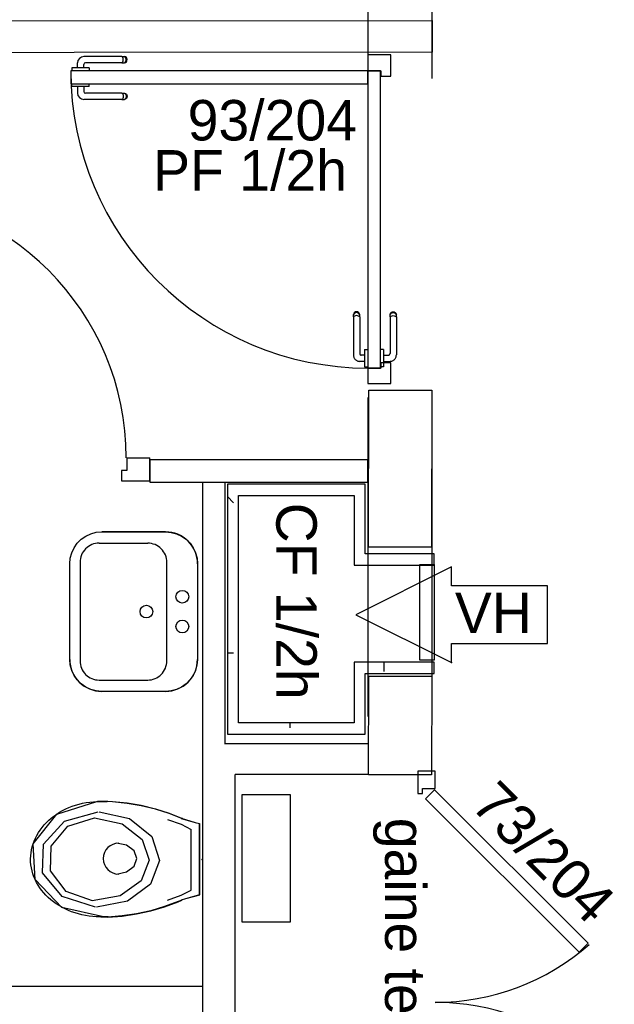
# Model space of a CAD drawing. Header units: millimetres. Extents: x -15 to 127, y -65 to 67.
# Tile 22 of 256: x 36.091 to 36.277, y -52.116 to -51.807. Entities that reach past the tile are written whole.
import ezdxf

# ---------------------------------------------------------------- set-up
doc = ezdxf.new("R2010")
doc.units = ezdxf.units.MM
doc.header["$MEASUREMENT"] = 0
doc.linetypes.add('PC_DASH_2', pattern=[0.125, 0.055556, -0.069444])
doc.linetypes.add('PC_DASH_3', pattern=[0.055556, 0.027778, -0.027778])
doc.layers.add('Calque 5', color=7, linetype='Continuous')
doc.styles.get("Standard").update_dxf_attribs({"font": 'BKANT.TTF'})

# ---------------------------------------------------------------- blocks, each defined once
blk = doc.blocks.new('PD_26263')
at = {"layer": 'Calque 5', "color": 0}
blk.add_lwpolyline([(12.43898, -38.13191), (12.43898, -38.12595), (12.40907, -38.14095), (12.43898, -38.15595), (12.43898, -38.15), (12.46907, -38.15), (12.46907, -38.13191), (12.43898, -38.13191)], dxfattribs=at)
blk.add_point((12.43898, -38.15595), dxfattribs=at)
blk = doc.blocks.new('PD_26262')
at = {"layer": 'Calque 5'}
blk.add_blockref('PD_26263', (0, 0), dxfattribs=at)
at = {"layer": 'Calque 5', "color": 0, "insert": (12.44006, -38.13402), "char_height": 0.012678, "width": 0.0176389, "attachment_point": 1}
blk.add_mtext('{\\fArial|b0|i0|c0|p34;\\W0.98;VH}', dxfattribs=at)
blk = doc.blocks.new('PD_26660')
at = {"layer": 'Calque 5', "color": 0}
for p, q in [((12.36881, -38.10395), (12.37074, -38.10588)), ((12.36881, -38.15292), (12.37074, -38.15292)), ((12.41778, -38.15585), (12.41778, -38.1588)), ((12.38838, -38.17487), (12.38838, -38.17644))]:
    blk.add_line(p, q, dxfattribs=at)
blk = doc.blocks.new('PD_26662')
at = {"layer": 'Calque 5', "color": 0}
for points in [[(12.43393, -38.18997), (12.42843, -38.18997), (12.42843, -38.19697), (12.42993, -38.19697), (12.42993, -38.19547), (12.43393, -38.19547), (12.43393, -38.18997)], [(12.4818, -38.24391), (12.47897, -38.24674), (12.43089, -38.19866), (12.43371, -38.19583), (12.4818, -38.24391)]]:
    blk.add_lwpolyline(points, dxfattribs=at)
blk.add_arc((12.43393, -38.18947), 0.073, 270, 311.3481, dxfattribs=at)
blk = doc.blocks.new('PD_26663')
at = {"layer": 'Calque 5', "color": 0}
for points in [[(12.4818, -38.28102), (12.47897, -38.27819), (12.43089, -38.32627), (12.43371, -38.3291), (12.4818, -38.28102)], [(12.43393, -38.33497), (12.42843, -38.33497), (12.42843, -38.32797), (12.42993, -38.32797), (12.42993, -38.32947), (12.43393, -38.32947), (12.43393, -38.33497)]]:
    blk.add_lwpolyline(points, dxfattribs=at)
blk.add_arc((12.43393, -38.33547), 0.073, 48.6519, 90, dxfattribs=at)
blk = doc.blocks.new('PD_26661')
at = {"layer": 'Calque 5'}
for name in ['PD_26662', 'PD_26663']:
    blk.add_blockref(name, (0, 0), dxfattribs=at)
blk = doc.blocks.new('PD_26831')
at = {"layer": 'Calque 5', "color": 0}
for p, q in [((12.33571, -37.966), (12.32382, -37.966)), ((12.33571, -37.966), (12.33633, -37.966)), ((12.33602, -37.96635), (12.33588, -37.96612)), ((12.33611, -37.96665), (12.33602, -37.96635)), ((12.33614, -37.96699), (12.33611, -37.96665)), ((12.33633, -37.966), (12.33655, -37.966)), ((12.33688, -37.96612), (12.33655, -37.966)), ((12.33686, -37.96635), (12.33662, -37.96612)), ((12.33702, -37.96665), (12.33686, -37.96635)), ((12.33714, -37.96635), (12.33688, -37.96612)), ((12.33707, -37.96699), (12.33702, -37.96665)), ((12.33732, -37.96665), (12.33714, -37.96635)), ((12.33738, -37.96699), (12.33732, -37.96665)), ((12.32026, -37.96953), (12.3201, -37.96953)), ((12.3201, -37.96953), (12.3201, -37.96954)), ((12.3201, -37.96954), (12.3201, -37.97052)), ((12.32073, -37.96953), (12.32026, -37.96953)), ((12.32145, -37.96953), (12.32073, -37.96953)), ((12.32233, -37.96953), (12.32145, -37.96953)), ((12.32181, -37.96953), (12.32181, -37.96801)), ((12.32327, -37.96953), (12.32233, -37.96953)), ((12.32415, -37.96953), (12.32327, -37.96953)), ((12.32379, -37.96953), (12.32379, -37.96848)), ((12.32487, -37.96953), (12.32415, -37.96953)), ((12.33571, -37.96798), (12.32429, -37.96798)), ((12.32534, -37.96953), (12.32487, -37.96953)), ((12.3255, -37.96953), (12.32534, -37.96953)), ((12.3255, -37.96953), (12.3255, -37.96954)), ((12.3255, -37.96954), (12.3255, -37.97052)), ((12.33571, -37.96798), (12.33633, -37.96798)), ((12.33588, -37.96786), (12.33602, -37.96763)), ((12.33602, -37.96763), (12.33611, -37.96733)), ((12.33611, -37.96733), (12.33614, -37.96699)), ((12.33633, -37.96798), (12.33655, -37.96798)), ((12.33655, -37.96798), (12.33688, -37.96786)), ((12.33662, -37.96786), (12.33686, -37.96763)), ((12.33686, -37.96763), (12.33702, -37.96733)), ((12.33688, -37.96786), (12.33714, -37.96763)), ((12.33702, -37.96733), (12.33707, -37.96699)), ((12.33714, -37.96763), (12.33732, -37.96733)), ((12.33732, -37.96733), (12.33738, -37.96699)), ((12.3201, -37.97052), (12.3201, -37.97053)), ((12.3255, -37.97052), (12.3255, -37.97053))]:
    blk.add_line(p, q, dxfattribs=at)
for centre, radius in [((12.32382, -37.96801), 0.002), ((12.32429, -37.96848), 0.000501)]:
    blk.add_arc(centre, radius, 90, 180, dxfattribs=at)
blk = doc.blocks.new('PD_26832')
at = {"layer": 'Calque 5', "color": 0}
for p, q in [((12.3201, -37.97444), (12.3201, -37.97443)), ((12.3201, -37.97542), (12.3201, -37.97444)), ((12.3201, -37.97543), (12.3201, -37.97542)), ((12.32026, -37.97543), (12.3201, -37.97543)), ((12.32073, -37.97543), (12.32026, -37.97543)), ((12.32145, -37.97543), (12.32073, -37.97543)), ((12.32233, -37.97543), (12.32145, -37.97543)), ((12.32181, -37.97543), (12.32181, -37.97746)), ((12.32327, -37.97543), (12.32233, -37.97543)), ((12.32415, -37.97543), (12.32327, -37.97543)), ((12.32379, -37.97543), (12.32379, -37.97699)), ((12.32487, -37.97543), (12.32415, -37.97543)), ((12.32534, -37.97543), (12.32487, -37.97543)), ((12.3255, -37.97543), (12.32534, -37.97543)), ((12.3255, -37.97444), (12.3255, -37.97443)), ((12.3255, -37.97542), (12.3255, -37.97444)), ((12.3255, -37.97543), (12.3255, -37.97542)), ((12.33571, -37.9775), (12.32429, -37.9775)), ((12.33571, -37.9775), (12.33633, -37.9775)), ((12.33588, -37.97761), (12.33602, -37.97784)), ((12.33602, -37.97913), (12.33588, -37.97935)), ((12.33602, -37.97784), (12.33611, -37.97814)), ((12.33611, -37.97882), (12.33602, -37.97913)), ((12.33611, -37.97814), (12.33614, -37.97848)), ((12.33614, -37.97848), (12.33611, -37.97882)), ((12.33633, -37.9775), (12.33655, -37.9775)), ((12.33655, -37.9775), (12.33688, -37.97761)), ((12.33662, -37.97761), (12.33686, -37.97784)), ((12.33686, -37.97913), (12.33662, -37.97935)), ((12.33686, -37.97784), (12.33702, -37.97814)), ((12.33702, -37.97882), (12.33686, -37.97913)), ((12.33688, -37.97761), (12.33714, -37.97784)), ((12.33714, -37.97913), (12.33688, -37.97935)), ((12.33702, -37.97814), (12.33707, -37.97848)), ((12.33707, -37.97848), (12.33702, -37.97882)), ((12.33714, -37.97784), (12.33732, -37.97814)), ((12.33732, -37.97882), (12.33714, -37.97913)), ((12.33732, -37.97814), (12.33738, -37.97848)), ((12.33738, -37.97848), (12.33732, -37.97882)), ((12.33571, -37.97947), (12.32382, -37.97947)), ((12.33571, -37.97947), (12.33633, -37.97947)), ((12.33633, -37.97947), (12.33655, -37.97947)), ((12.33688, -37.97935), (12.33655, -37.97947))]:
    blk.add_line(p, q, dxfattribs=at)
for centre, radius in [((12.32382, -37.97746), 0.002), ((12.32429, -37.97699), 0.000501)]:
    blk.add_arc(centre, radius, 180, 270, dxfattribs=at)
blk = doc.blocks.new('PD_26830')
at = {"layer": 'Calque 5'}
for name in ['PD_26831', 'PD_26832']:
    blk.add_blockref(name, (0, 0), dxfattribs=at)
blk = doc.blocks.new('PD_26835')
at = {"layer": 'Calque 5', "color": 0, "linetype": 'PC_DASH_3'}
for p, q in [((12.40838, -38.04649), (12.40826, -38.04682)), ((12.40826, -38.04704), (12.40826, -38.04682)), ((12.40826, -38.04765), (12.40826, -38.04704)), ((12.4086, -38.04622), (12.40838, -38.04649)), ((12.4086, -38.0465), (12.40838, -38.04674)), ((12.4089, -38.04605), (12.4086, -38.04622)), ((12.4089, -38.04635), (12.4086, -38.0465)), ((12.40925, -38.04599), (12.4089, -38.04605)), ((12.40925, -38.04629), (12.4089, -38.04635)), ((12.40959, -38.04605), (12.40925, -38.04599)), ((12.40959, -38.04635), (12.40925, -38.04629)), ((12.40989, -38.04622), (12.40959, -38.04605)), ((12.40989, -38.0465), (12.40959, -38.04635)), ((12.41011, -38.04649), (12.40989, -38.04622)), ((12.41011, -38.04674), (12.40989, -38.0465)), ((12.41023, -38.04682), (12.41011, -38.04649)), ((12.41023, -38.04704), (12.41023, -38.04682)), ((12.41023, -38.04765), (12.41023, -38.04704)), ((12.40826, -38.04765), (12.40826, -38.05955)), ((12.4086, -38.04734), (12.40838, -38.04748)), ((12.4089, -38.04725), (12.4086, -38.04734)), ((12.40925, -38.04722), (12.4089, -38.04725)), ((12.40959, -38.04725), (12.40925, -38.04722)), ((12.40989, -38.04734), (12.40959, -38.04725)), ((12.41011, -38.04748), (12.40989, -38.04734)), ((12.41023, -38.04765), (12.41023, -38.05908)), ((12.41178, -38.05786), (12.41178, -38.05803)), ((12.41178, -38.05786), (12.41179, -38.05786)), ((12.41178, -38.05803), (12.41178, -38.05849)), ((12.41178, -38.05849), (12.41178, -38.05921)), ((12.41178, -38.05921), (12.41178, -38.0601)), ((12.41179, -38.05786), (12.41277, -38.05786)), ((12.41277, -38.05786), (12.41278, -38.05786)), ((12.41178, -38.06155), (12.41026, -38.06155)), ((12.41178, -38.05958), (12.41073, -38.05958)), ((12.41178, -38.0601), (12.41178, -38.06104)), ((12.41178, -38.06104), (12.41178, -38.06192)), ((12.41178, -38.06192), (12.41178, -38.06264)), ((12.41178, -38.06264), (12.41178, -38.06311)), ((12.41178, -38.06311), (12.41178, -38.06327)), ((12.41178, -38.06327), (12.41179, -38.06327)), ((12.41179, -38.06327), (12.41277, -38.06327)), ((12.41277, -38.06327), (12.41278, -38.06327))]:
    blk.add_line(p, q, dxfattribs=at)
for centre, radius in [((12.41073, -38.05908), 0.000501), ((12.41026, -38.05955), 0.002)]:
    blk.add_arc(centre, radius, 180, 270, dxfattribs=at)
blk = doc.blocks.new('PD_26836')
at = {"layer": 'Calque 5', "color": 0, "linetype": 'PC_DASH_3'}
for p, q in [((12.41975, -38.04682), (12.41987, -38.04649)), ((12.41975, -38.04704), (12.41975, -38.04682)), ((12.41975, -38.04765), (12.41975, -38.04704)), ((12.41987, -38.04649), (12.4201, -38.04622)), ((12.41987, -38.04674), (12.4201, -38.0465)), ((12.4201, -38.04622), (12.4204, -38.04605)), ((12.4201, -38.0465), (12.4204, -38.04635)), ((12.4204, -38.04605), (12.42074, -38.04599)), ((12.4204, -38.04635), (12.42074, -38.04629)), ((12.42074, -38.04599), (12.42108, -38.04605)), ((12.42074, -38.04629), (12.42108, -38.04635)), ((12.42108, -38.04605), (12.42138, -38.04622)), ((12.42108, -38.04635), (12.42138, -38.0465)), ((12.42138, -38.04622), (12.42161, -38.04649)), ((12.42138, -38.0465), (12.42161, -38.04674)), ((12.42161, -38.04649), (12.42173, -38.04682)), ((12.42173, -38.04704), (12.42173, -38.04682)), ((12.42173, -38.04765), (12.42173, -38.04704)), ((12.41975, -38.04765), (12.41975, -38.05908)), ((12.41987, -38.04748), (12.4201, -38.04734)), ((12.4201, -38.04734), (12.4204, -38.04725)), ((12.4204, -38.04725), (12.42074, -38.04722)), ((12.42074, -38.04722), (12.42108, -38.04725)), ((12.42108, -38.04725), (12.42138, -38.04734)), ((12.42138, -38.04734), (12.42161, -38.04748)), ((12.42173, -38.04765), (12.42173, -38.05955)), ((12.4167, -38.05786), (12.41669, -38.05786)), ((12.41768, -38.05786), (12.4167, -38.05786)), ((12.41769, -38.05786), (12.41768, -38.05786)), ((12.41769, -38.05786), (12.41769, -38.05803)), ((12.41769, -38.05803), (12.41769, -38.05849)), ((12.41769, -38.05849), (12.41769, -38.05921)), ((12.41769, -38.05921), (12.41769, -38.0601)), ((12.41769, -38.05958), (12.41925, -38.05958)), ((12.41769, -38.0601), (12.41769, -38.06104)), ((12.41769, -38.06104), (12.41769, -38.06192)), ((12.41769, -38.06155), (12.41972, -38.06155)), ((12.41769, -38.06192), (12.41769, -38.06264)), ((12.4167, -38.06327), (12.41669, -38.06327)), ((12.41768, -38.06327), (12.4167, -38.06327)), ((12.41769, -38.06327), (12.41768, -38.06327)), ((12.41769, -38.06264), (12.41769, -38.06311)), ((12.41769, -38.06311), (12.41769, -38.06327))]:
    blk.add_line(p, q, dxfattribs=at)
for centre, radius in [((12.41925, -38.05908), 0.000501), ((12.41972, -38.05955), 0.002)]:
    blk.add_arc(centre, radius, 270, 0, dxfattribs=at)
blk = doc.blocks.new('PD_26834')
at = {"layer": 'Calque 5'}
for name in ['PD_26835', 'PD_26836']:
    blk.add_blockref(name, (0, 0), dxfattribs=at)
blk = doc.blocks.new('PD_26833')
at = {"layer": 'Calque 5', "color": 0, "linetype": 'PC_DASH_3'}
blk.add_lwpolyline([(12.41279, -38.06367), (12.41679, -38.06367), (12.41679, -37.97054), (12.41279, -37.97054), (12.41279, -38.06367)], dxfattribs=at)
at = {"layer": 'Calque 5'}
blk.add_blockref('PD_26834', (0, 0), dxfattribs=at)
blk = doc.blocks.new('PD_26829')
at = {"layer": 'Calque 5', "color": 0}
for points in [[(12.41683, -37.97053), (12.41683, -37.97212), (12.42003, -37.97212), (12.42003, -37.96552), (12.41282, -37.96552), (12.41282, -37.97053), (12.41683, -37.97053)], [(12.3197, -37.97053), (12.3197, -37.97453), (12.41282, -37.97453), (12.41282, -37.97053), (12.3197, -37.97053)], [(12.42003, -38.06851), (12.42003, -38.06206), (12.41683, -38.06206), (12.41683, -38.06365), (12.41282, -38.06365), (12.41282, -38.06851), (12.42003, -38.06851)]]:
    blk.add_lwpolyline(points, dxfattribs=at)
blk.add_arc((12.41282, -37.97053), 0.09313, 180, 270, dxfattribs=at)
at = {"layer": 'Calque 5'}
for name in ['PD_26830', 'PD_26833']:
    blk.add_blockref(name, (0, 0), dxfattribs=at)
blk = doc.blocks.new('PD_26954')
at = {"layer": 'Calque 5', "color": 0}
for p, q in [((12.33723, -38.09178), (12.34444, -38.09178)), ((12.34444, -38.09899), (12.34444, -38.09178)), ((12.33564, -38.09899), (12.34444, -38.09899))]:
    blk.add_line(p, q, dxfattribs=at)
blk.add_lwpolyline([(12.33723, -38.09178), (12.33723, -38.09579), (12.33564, -38.09579), (12.33564, -38.09899), (12.33723, -38.09899)], dxfattribs=at)
blk = doc.blocks.new('PD_26981')
at = {"layer": 'Calque 5', "color": 0}
for p, q in [((12.34942, -38.11499), (12.32942, -38.11499)), ((12.32862, -38.11854), (12.34382, -38.11854)), ((12.31941, -38.15499), (12.31942, -38.12499)), ((12.32262, -38.12454), (12.32261, -38.15544)), ((12.34981, -38.15545), (12.34982, -38.12454)), ((12.35942, -38.125), (12.35941, -38.155)), ((12.32861, -38.16144), (12.34381, -38.16144)), ((12.34941, -38.16499), (12.32941, -38.16499))]:
    blk.add_line(p, q, dxfattribs=at)
blk.add_lwpolyline([(12.34941, -38.16499), (12.32941, -38.16499), (12.32768, -38.16484), (12.32599, -38.16439), (12.32441, -38.16365), (12.32298, -38.16265), (12.32175, -38.16142), (12.32075, -38.15999), (12.32002, -38.15841), (12.31957, -38.15672), (12.31941, -38.15499), (12.31941, -38.15499), (12.31942, -38.12499), (12.31957, -38.12325), (12.32002, -38.12157), (12.32076, -38.11999), (12.32176, -38.11856), (12.32299, -38.11733), (12.32442, -38.11633), (12.326, -38.11559), (12.32769, -38.11514), (12.32942, -38.11499), (12.32942, -38.11499), (12.34942, -38.11499), (12.35116, -38.11515), (12.35284, -38.1156), (12.35442, -38.11633), (12.35585, -38.11733), (12.35708, -38.11857), (12.35808, -38.12), (12.35882, -38.12158), (12.35927, -38.12326), (12.35942, -38.125), (12.35942, -38.125), (12.35941, -38.155), (12.35926, -38.15673), (12.35881, -38.15842), (12.35807, -38.16), (12.35707, -38.16142), (12.35584, -38.16266), (12.35441, -38.16365), (12.35283, -38.16439), (12.35115, -38.16484), (12.34941, -38.16499), (12.34941, -38.16499)], dxfattribs=at)
for centre in [(12.35466, -38.13533), (12.34342, -38.13999), (12.35466, -38.14466)]:
    blk.add_circle(centre, 0.002, dxfattribs=at)
for centre, radius, start, end in [((12.34942, -38.12499), 0.01, 359.9886, 89.9889), ((12.32862, -38.12454), 0.006, 89.9892, 179.9894), ((12.34382, -38.12454), 0.006, 359.9886, 89.9889), ((12.32941, -38.15499), 0.01, 179.9886, 269.9889), ((12.34941, -38.15499), 0.01, 269.9886, 359.9889), ((12.32861, -38.15544), 0.006, 179.9886, 269.9889), ((12.34381, -38.15544), 0.006, 269.9886, 359.9889)]:
    blk.add_arc(centre, radius, start, end, dxfattribs=at)
blk = doc.blocks.new('PD_26982')
at = {"layer": 'Calque 5', "color": 0}
for p, q in [((12.33114, -38.19955), (12.32813, -38.19955)), ((12.36005, -38.22884), (12.36005, -38.20652)), ((12.35747, -38.22726), (12.35747, -38.20821)), ((12.33147, -38.23575), (12.32913, -38.23575))]:
    blk.add_line(p, q, dxfattribs=at)
for points in [[(12.36, -38.2288), (12.35563, -38.23001), (12.35433, -38.23044), (12.35452, -38.23039), (12.35336, -38.23088), (12.34911, -38.23246), (12.34476, -38.23374), (12.34033, -38.23471), (12.33584, -38.23537), (12.33132, -38.23571), (12.33147, -38.2357), (12.32913, -38.2357), (12.32994, -38.23563), (12.32887, -38.23564), (12.32772, -38.23562), (12.32658, -38.23554), (12.32545, -38.23541), (12.32433, -38.23523), (12.32322, -38.23501), (12.32212, -38.23473), (12.32105, -38.23441), (12.31999, -38.23405), (12.31896, -38.23363), (12.31796, -38.23318), (12.31699, -38.23268), (12.31605, -38.23214), (12.31514, -38.23156), (12.31428, -38.23094), (12.31345, -38.23029), (12.31267, -38.2296), (12.31193, -38.22887), (12.31124, -38.22812), (12.31059, -38.22734), (12.31, -38.22653), (12.30946, -38.22569), (12.30897, -38.22484), (12.30854, -38.22396), (12.30816, -38.22307), (12.30784, -38.22216), (12.30758, -38.22123), (12.30738, -38.2203), (12.30724, -38.21936), (12.30715, -38.21842), (12.30713, -38.21747), (12.30716, -38.21653), (12.30726, -38.21558), (12.30741, -38.21464), (12.30763, -38.21371), (12.3079, -38.21279), (12.30823, -38.21189), (12.30862, -38.211), (12.30906, -38.21012), (12.30956, -38.20927), (12.31011, -38.20844), (12.31071, -38.20764), (12.31136, -38.20686), (12.31206, -38.20611), (12.31281, -38.20539), (12.3136, -38.20471), (12.31443, -38.20406), (12.31531, -38.20345), (12.31622, -38.20288), (12.31716, -38.20234), (12.31814, -38.20185), (12.31915, -38.20141), (12.32018, -38.201), (12.32124, -38.20064), (12.32232, -38.20033), (12.32342, -38.20007), (12.32453, -38.19985), (12.32566, -38.19968), (12.32679, -38.19956), (12.32793, -38.19949), (12.32813, -38.1995), (12.33114, -38.1995), (12.33132, -38.19945), (12.33284, -38.19953), (12.33735, -38.19998), (12.34182, -38.20074), (12.34623, -38.20182), (12.35055, -38.2032), (12.35476, -38.20488), (12.35433, -38.20475), (12.35867, -38.20605), (12.36, -38.20639), (12.36005, -38.20647), (12.36005, -38.2288)], [(12.32994, -38.23567), (12.31694, -38.2327), (12.30852, -38.22397), (12.30791, -38.21282), (12.31532, -38.20349), (12.32793, -38.19954)], [(12.35476, -38.20493), (12.35055, -38.20325), (12.34623, -38.20187), (12.34182, -38.20079), (12.33735, -38.20003), (12.33284, -38.19958), (12.33132, -38.1995)], [(12.32748, -38.23265), (12.31705, -38.22931), (12.31086, -38.22184), (12.31112, -38.21289), (12.31773, -38.20566), (12.32835, -38.20271)], [(12.32856, -38.20271), (12.33816, -38.20486), (12.34509, -38.21044), (12.34749, -38.21797), (12.34471, -38.22541), (12.3375, -38.23078), (12.3278, -38.23264), (12.3278, -38.23264)], [(12.32651, -38.23065), (12.31828, -38.22775), (12.31341, -38.22126), (12.31361, -38.2135), (12.31882, -38.20721), (12.32719, -38.20465)], [(12.32713, -38.20465), (12.33582, -38.20652), (12.3421, -38.21137), (12.34427, -38.2179), (12.34176, -38.22436), (12.33523, -38.22903), (12.32644, -38.23064), (12.32644, -38.23064)], [(12.35005, -38.20514), (12.35434, -38.20663), (12.35747, -38.20826)], [(12.35433, -38.2048), (12.35867, -38.2061), (12.36, -38.20643)], [(12.33401, -38.22223), (12.33722, -38.22158), (12.33958, -38.21981), (12.34044, -38.21739), (12.33958, -38.21497), (12.33722, -38.21319), (12.33401, -38.21255)], [(12.35005, -38.23039), (12.35434, -38.2289), (12.35747, -38.22726)], [(12.36, -38.22884), (12.35563, -38.23006), (12.35433, -38.23048)], [(12.33132, -38.23576), (12.33584, -38.23542), (12.34033, -38.23476), (12.34476, -38.23379), (12.34911, -38.23251), (12.35336, -38.23093), (12.35452, -38.23044)]]:
    blk.add_lwpolyline(points, dxfattribs=at)
blk.add_arc((12.33473, -38.21739), 0.00484, 90, 270, dxfattribs=at)
blk = doc.blocks.new('PD_27606')
at = {"layer": 'Calque 5', "color": 0}
blk.add_lwpolyline([(12.43898, -38.13191), (12.43898, -38.12595), (12.40907, -38.14095), (12.43898, -38.15595), (12.43898, -38.15), (12.46907, -38.15), (12.46907, -38.13191), (12.43898, -38.13191)], dxfattribs=at)
blk.add_point((12.43898, -38.15595), dxfattribs=at)
blk = doc.blocks.new('PD_27605')
at = {"layer": 'Calque 5'}
blk.add_blockref('PD_27606', (0, 0), dxfattribs=at)
at = {"layer": 'Calque 5', "color": 0, "insert": (12.44006, -38.13402), "char_height": 0.012678, "width": 0.0176389, "attachment_point": 1}
blk.add_mtext('{\\fArial|b0|i0|c0|p34;\\W0.98;VH}', dxfattribs=at)
blk = doc.blocks.new('PD_28003')
at = {"layer": 'Calque 5', "color": 0}
for p, q in [((12.36881, -38.10395), (12.37074, -38.10588)), ((12.36881, -38.15292), (12.37074, -38.15292)), ((12.41778, -38.15585), (12.41778, -38.1588)), ((12.38838, -38.17487), (12.38838, -38.17644))]:
    blk.add_line(p, q, dxfattribs=at)
blk = doc.blocks.new('PD_28005')
at = {"layer": 'Calque 5', "color": 0}
for points in [[(12.43393, -38.18997), (12.42843, -38.18997), (12.42843, -38.19697), (12.42993, -38.19697), (12.42993, -38.19547), (12.43393, -38.19547), (12.43393, -38.18997)], [(12.4818, -38.24391), (12.47897, -38.24674), (12.43089, -38.19866), (12.43371, -38.19583), (12.4818, -38.24391)]]:
    blk.add_lwpolyline(points, dxfattribs=at)
blk.add_arc((12.43393, -38.18947), 0.073, 270, 311.3481, dxfattribs=at)
blk = doc.blocks.new('PD_28006')
at = {"layer": 'Calque 5', "color": 0}
for points in [[(12.4818, -38.28102), (12.47897, -38.27819), (12.43089, -38.32627), (12.43371, -38.3291), (12.4818, -38.28102)], [(12.43393, -38.33497), (12.42843, -38.33497), (12.42843, -38.32797), (12.42993, -38.32797), (12.42993, -38.32947), (12.43393, -38.32947), (12.43393, -38.33497)]]:
    blk.add_lwpolyline(points, dxfattribs=at)
blk.add_arc((12.43393, -38.33547), 0.073, 48.6519, 90, dxfattribs=at)
blk = doc.blocks.new('PD_28004')
at = {"layer": 'Calque 5'}
for name in ['PD_28005', 'PD_28006']:
    blk.add_blockref(name, (0, 0), dxfattribs=at)
blk = doc.blocks.new('PD_28174')
at = {"layer": 'Calque 5', "color": 0}
for p, q in [((12.33571, -37.966), (12.32382, -37.966)), ((12.33571, -37.966), (12.33633, -37.966)), ((12.33602, -37.96635), (12.33588, -37.96612)), ((12.33611, -37.96665), (12.33602, -37.96635)), ((12.33614, -37.96699), (12.33611, -37.96665)), ((12.33633, -37.966), (12.33655, -37.966)), ((12.33688, -37.96612), (12.33655, -37.966)), ((12.33686, -37.96635), (12.33662, -37.96612)), ((12.33702, -37.96665), (12.33686, -37.96635)), ((12.33714, -37.96635), (12.33688, -37.96612)), ((12.33707, -37.96699), (12.33702, -37.96665)), ((12.33732, -37.96665), (12.33714, -37.96635)), ((12.33738, -37.96699), (12.33732, -37.96665)), ((12.32026, -37.96953), (12.3201, -37.96953)), ((12.3201, -37.96953), (12.3201, -37.96954)), ((12.3201, -37.96954), (12.3201, -37.97052)), ((12.32073, -37.96953), (12.32026, -37.96953)), ((12.32145, -37.96953), (12.32073, -37.96953)), ((12.32233, -37.96953), (12.32145, -37.96953)), ((12.32181, -37.96953), (12.32181, -37.96801)), ((12.32327, -37.96953), (12.32233, -37.96953)), ((12.32415, -37.96953), (12.32327, -37.96953)), ((12.32379, -37.96953), (12.32379, -37.96848)), ((12.32487, -37.96953), (12.32415, -37.96953)), ((12.33571, -37.96798), (12.32429, -37.96798)), ((12.32534, -37.96953), (12.32487, -37.96953)), ((12.3255, -37.96953), (12.32534, -37.96953)), ((12.3255, -37.96953), (12.3255, -37.96954)), ((12.3255, -37.96954), (12.3255, -37.97052)), ((12.33571, -37.96798), (12.33633, -37.96798)), ((12.33588, -37.96786), (12.33602, -37.96763)), ((12.33602, -37.96763), (12.33611, -37.96733)), ((12.33611, -37.96733), (12.33614, -37.96699)), ((12.33633, -37.96798), (12.33655, -37.96798)), ((12.33655, -37.96798), (12.33688, -37.96786)), ((12.33662, -37.96786), (12.33686, -37.96763)), ((12.33686, -37.96763), (12.33702, -37.96733)), ((12.33688, -37.96786), (12.33714, -37.96763)), ((12.33702, -37.96733), (12.33707, -37.96699)), ((12.33714, -37.96763), (12.33732, -37.96733)), ((12.33732, -37.96733), (12.33738, -37.96699)), ((12.3201, -37.97052), (12.3201, -37.97053)), ((12.3255, -37.97052), (12.3255, -37.97053))]:
    blk.add_line(p, q, dxfattribs=at)
for centre, radius in [((12.32382, -37.96801), 0.002), ((12.32429, -37.96848), 0.000501)]:
    blk.add_arc(centre, radius, 90, 180, dxfattribs=at)
blk = doc.blocks.new('PD_28175')
at = {"layer": 'Calque 5', "color": 0}
for p, q in [((12.3201, -37.97444), (12.3201, -37.97443)), ((12.3201, -37.97542), (12.3201, -37.97444)), ((12.3201, -37.97543), (12.3201, -37.97542)), ((12.32026, -37.97543), (12.3201, -37.97543)), ((12.32073, -37.97543), (12.32026, -37.97543)), ((12.32145, -37.97543), (12.32073, -37.97543)), ((12.32233, -37.97543), (12.32145, -37.97543)), ((12.32181, -37.97543), (12.32181, -37.97746)), ((12.32327, -37.97543), (12.32233, -37.97543)), ((12.32415, -37.97543), (12.32327, -37.97543)), ((12.32379, -37.97543), (12.32379, -37.97699)), ((12.32487, -37.97543), (12.32415, -37.97543)), ((12.32534, -37.97543), (12.32487, -37.97543)), ((12.3255, -37.97543), (12.32534, -37.97543)), ((12.3255, -37.97444), (12.3255, -37.97443)), ((12.3255, -37.97542), (12.3255, -37.97444)), ((12.3255, -37.97543), (12.3255, -37.97542)), ((12.33571, -37.9775), (12.32429, -37.9775)), ((12.33571, -37.9775), (12.33633, -37.9775)), ((12.33588, -37.97761), (12.33602, -37.97784)), ((12.33602, -37.97913), (12.33588, -37.97935)), ((12.33602, -37.97784), (12.33611, -37.97814)), ((12.33611, -37.97882), (12.33602, -37.97913)), ((12.33611, -37.97814), (12.33614, -37.97848)), ((12.33614, -37.97848), (12.33611, -37.97882)), ((12.33633, -37.9775), (12.33655, -37.9775)), ((12.33655, -37.9775), (12.33688, -37.97761)), ((12.33662, -37.97761), (12.33686, -37.97784)), ((12.33686, -37.97913), (12.33662, -37.97935)), ((12.33686, -37.97784), (12.33702, -37.97814)), ((12.33702, -37.97882), (12.33686, -37.97913)), ((12.33688, -37.97761), (12.33714, -37.97784)), ((12.33714, -37.97913), (12.33688, -37.97935)), ((12.33702, -37.97814), (12.33707, -37.97848)), ((12.33707, -37.97848), (12.33702, -37.97882)), ((12.33714, -37.97784), (12.33732, -37.97814)), ((12.33732, -37.97882), (12.33714, -37.97913)), ((12.33732, -37.97814), (12.33738, -37.97848)), ((12.33738, -37.97848), (12.33732, -37.97882)), ((12.33571, -37.97947), (12.32382, -37.97947)), ((12.33571, -37.97947), (12.33633, -37.97947)), ((12.33633, -37.97947), (12.33655, -37.97947)), ((12.33688, -37.97935), (12.33655, -37.97947))]:
    blk.add_line(p, q, dxfattribs=at)
for centre, radius in [((12.32382, -37.97746), 0.002), ((12.32429, -37.97699), 0.000501)]:
    blk.add_arc(centre, radius, 180, 270, dxfattribs=at)
blk = doc.blocks.new('PD_28173')
at = {"layer": 'Calque 5'}
for name in ['PD_28174', 'PD_28175']:
    blk.add_blockref(name, (0, 0), dxfattribs=at)
blk = doc.blocks.new('PD_28178')
at = {"layer": 'Calque 5', "color": 0, "linetype": 'PC_DASH_3'}
for p, q in [((12.40838, -38.04649), (12.40826, -38.04682)), ((12.40826, -38.04704), (12.40826, -38.04682)), ((12.40826, -38.04765), (12.40826, -38.04704)), ((12.4086, -38.04622), (12.40838, -38.04649)), ((12.4086, -38.0465), (12.40838, -38.04674)), ((12.4089, -38.04605), (12.4086, -38.04622)), ((12.4089, -38.04635), (12.4086, -38.0465)), ((12.40925, -38.04599), (12.4089, -38.04605)), ((12.40925, -38.04629), (12.4089, -38.04635)), ((12.40959, -38.04605), (12.40925, -38.04599)), ((12.40959, -38.04635), (12.40925, -38.04629)), ((12.40989, -38.04622), (12.40959, -38.04605)), ((12.40989, -38.0465), (12.40959, -38.04635)), ((12.41011, -38.04649), (12.40989, -38.04622)), ((12.41011, -38.04674), (12.40989, -38.0465)), ((12.41023, -38.04682), (12.41011, -38.04649)), ((12.41023, -38.04704), (12.41023, -38.04682)), ((12.41023, -38.04765), (12.41023, -38.04704)), ((12.40826, -38.04765), (12.40826, -38.05955)), ((12.4086, -38.04734), (12.40838, -38.04748)), ((12.4089, -38.04725), (12.4086, -38.04734)), ((12.40925, -38.04722), (12.4089, -38.04725)), ((12.40959, -38.04725), (12.40925, -38.04722)), ((12.40989, -38.04734), (12.40959, -38.04725)), ((12.41011, -38.04748), (12.40989, -38.04734)), ((12.41023, -38.04765), (12.41023, -38.05908)), ((12.41178, -38.05786), (12.41178, -38.05803)), ((12.41178, -38.05786), (12.41179, -38.05786)), ((12.41178, -38.05803), (12.41178, -38.05849)), ((12.41178, -38.05849), (12.41178, -38.05921)), ((12.41178, -38.05921), (12.41178, -38.0601)), ((12.41179, -38.05786), (12.41277, -38.05786)), ((12.41277, -38.05786), (12.41278, -38.05786)), ((12.41178, -38.06155), (12.41026, -38.06155)), ((12.41178, -38.05958), (12.41073, -38.05958)), ((12.41178, -38.0601), (12.41178, -38.06104)), ((12.41178, -38.06104), (12.41178, -38.06192)), ((12.41178, -38.06192), (12.41178, -38.06264)), ((12.41178, -38.06264), (12.41178, -38.06311)), ((12.41178, -38.06311), (12.41178, -38.06327)), ((12.41178, -38.06327), (12.41179, -38.06327)), ((12.41179, -38.06327), (12.41277, -38.06327)), ((12.41277, -38.06327), (12.41278, -38.06327))]:
    blk.add_line(p, q, dxfattribs=at)
for centre, radius in [((12.41073, -38.05908), 0.000501), ((12.41026, -38.05955), 0.002)]:
    blk.add_arc(centre, radius, 180, 270, dxfattribs=at)
blk = doc.blocks.new('PD_28179')
at = {"layer": 'Calque 5', "color": 0, "linetype": 'PC_DASH_3'}
for p, q in [((12.41975, -38.04682), (12.41987, -38.04649)), ((12.41975, -38.04704), (12.41975, -38.04682)), ((12.41975, -38.04765), (12.41975, -38.04704)), ((12.41987, -38.04649), (12.4201, -38.04622)), ((12.41987, -38.04674), (12.4201, -38.0465)), ((12.4201, -38.04622), (12.4204, -38.04605)), ((12.4201, -38.0465), (12.4204, -38.04635)), ((12.4204, -38.04605), (12.42074, -38.04599)), ((12.4204, -38.04635), (12.42074, -38.04629)), ((12.42074, -38.04599), (12.42108, -38.04605)), ((12.42074, -38.04629), (12.42108, -38.04635)), ((12.42108, -38.04605), (12.42138, -38.04622)), ((12.42108, -38.04635), (12.42138, -38.0465)), ((12.42138, -38.04622), (12.42161, -38.04649)), ((12.42138, -38.0465), (12.42161, -38.04674)), ((12.42161, -38.04649), (12.42173, -38.04682)), ((12.42173, -38.04704), (12.42173, -38.04682)), ((12.42173, -38.04765), (12.42173, -38.04704)), ((12.41975, -38.04765), (12.41975, -38.05908)), ((12.41987, -38.04748), (12.4201, -38.04734)), ((12.4201, -38.04734), (12.4204, -38.04725)), ((12.4204, -38.04725), (12.42074, -38.04722)), ((12.42074, -38.04722), (12.42108, -38.04725)), ((12.42108, -38.04725), (12.42138, -38.04734)), ((12.42138, -38.04734), (12.42161, -38.04748)), ((12.42173, -38.04765), (12.42173, -38.05955)), ((12.4167, -38.05786), (12.41669, -38.05786)), ((12.41768, -38.05786), (12.4167, -38.05786)), ((12.41769, -38.05786), (12.41768, -38.05786)), ((12.41769, -38.05786), (12.41769, -38.05803)), ((12.41769, -38.05803), (12.41769, -38.05849)), ((12.41769, -38.05849), (12.41769, -38.05921)), ((12.41769, -38.05921), (12.41769, -38.0601)), ((12.41769, -38.05958), (12.41925, -38.05958)), ((12.41769, -38.0601), (12.41769, -38.06104)), ((12.41769, -38.06104), (12.41769, -38.06192)), ((12.41769, -38.06155), (12.41972, -38.06155)), ((12.41769, -38.06192), (12.41769, -38.06264)), ((12.4167, -38.06327), (12.41669, -38.06327)), ((12.41768, -38.06327), (12.4167, -38.06327)), ((12.41769, -38.06327), (12.41768, -38.06327)), ((12.41769, -38.06264), (12.41769, -38.06311)), ((12.41769, -38.06311), (12.41769, -38.06327))]:
    blk.add_line(p, q, dxfattribs=at)
for centre, radius in [((12.41925, -38.05908), 0.000501), ((12.41972, -38.05955), 0.002)]:
    blk.add_arc(centre, radius, 270, 0, dxfattribs=at)
blk = doc.blocks.new('PD_28177')
at = {"layer": 'Calque 5'}
for name in ['PD_28178', 'PD_28179']:
    blk.add_blockref(name, (0, 0), dxfattribs=at)
blk = doc.blocks.new('PD_28176')
at = {"layer": 'Calque 5', "color": 0, "linetype": 'PC_DASH_3'}
blk.add_lwpolyline([(12.41279, -38.06367), (12.41679, -38.06367), (12.41679, -37.97054), (12.41279, -37.97054), (12.41279, -38.06367)], dxfattribs=at)
at = {"layer": 'Calque 5'}
blk.add_blockref('PD_28177', (0, 0), dxfattribs=at)
blk = doc.blocks.new('PD_28172')
at = {"layer": 'Calque 5', "color": 0}
for points in [[(12.41683, -37.97053), (12.41683, -37.97212), (12.42003, -37.97212), (12.42003, -37.96552), (12.41282, -37.96552), (12.41282, -37.97053), (12.41683, -37.97053)], [(12.3197, -37.97053), (12.3197, -37.97453), (12.41282, -37.97453), (12.41282, -37.97053), (12.3197, -37.97053)], [(12.42003, -38.06851), (12.42003, -38.06206), (12.41683, -38.06206), (12.41683, -38.06365), (12.41282, -38.06365), (12.41282, -38.06851), (12.42003, -38.06851)]]:
    blk.add_lwpolyline(points, dxfattribs=at)
blk.add_arc((12.41282, -37.97053), 0.09313, 180, 270, dxfattribs=at)
at = {"layer": 'Calque 5'}
for name in ['PD_28173', 'PD_28176']:
    blk.add_blockref(name, (0, 0), dxfattribs=at)
blk = doc.blocks.new('PD_28297')
at = {"layer": 'Calque 5', "color": 0}
for p, q in [((12.33723, -38.09178), (12.34444, -38.09178)), ((12.34444, -38.09899), (12.34444, -38.09178)), ((12.33564, -38.09899), (12.34444, -38.09899))]:
    blk.add_line(p, q, dxfattribs=at)
blk.add_lwpolyline([(12.33723, -38.09178), (12.33723, -38.09579), (12.33564, -38.09579), (12.33564, -38.09899), (12.33723, -38.09899)], dxfattribs=at)
blk = doc.blocks.new('PD_28324')
at = {"layer": 'Calque 5', "color": 0}
for p, q in [((12.34942, -38.11499), (12.32942, -38.11499)), ((12.32862, -38.11854), (12.34382, -38.11854)), ((12.31941, -38.15499), (12.31942, -38.12499)), ((12.32262, -38.12454), (12.32261, -38.15544)), ((12.34981, -38.15545), (12.34982, -38.12454)), ((12.35942, -38.125), (12.35941, -38.155)), ((12.32861, -38.16144), (12.34381, -38.16144)), ((12.34941, -38.16499), (12.32941, -38.16499))]:
    blk.add_line(p, q, dxfattribs=at)
blk.add_lwpolyline([(12.34941, -38.16499), (12.32941, -38.16499), (12.32768, -38.16484), (12.32599, -38.16439), (12.32441, -38.16365), (12.32298, -38.16265), (12.32175, -38.16142), (12.32075, -38.15999), (12.32002, -38.15841), (12.31957, -38.15672), (12.31941, -38.15499), (12.31941, -38.15499), (12.31942, -38.12499), (12.31957, -38.12325), (12.32002, -38.12157), (12.32076, -38.11999), (12.32176, -38.11856), (12.32299, -38.11733), (12.32442, -38.11633), (12.326, -38.11559), (12.32769, -38.11514), (12.32942, -38.11499), (12.32942, -38.11499), (12.34942, -38.11499), (12.35116, -38.11515), (12.35284, -38.1156), (12.35442, -38.11633), (12.35585, -38.11733), (12.35708, -38.11857), (12.35808, -38.12), (12.35882, -38.12158), (12.35927, -38.12326), (12.35942, -38.125), (12.35942, -38.125), (12.35941, -38.155), (12.35926, -38.15673), (12.35881, -38.15842), (12.35807, -38.16), (12.35707, -38.16142), (12.35584, -38.16266), (12.35441, -38.16365), (12.35283, -38.16439), (12.35115, -38.16484), (12.34941, -38.16499), (12.34941, -38.16499)], dxfattribs=at)
for centre in [(12.35466, -38.13533), (12.34342, -38.13999), (12.35466, -38.14466)]:
    blk.add_circle(centre, 0.002, dxfattribs=at)
for centre, radius, start, end in [((12.34942, -38.12499), 0.01, 359.9886, 89.9889), ((12.32862, -38.12454), 0.006, 89.9892, 179.9894), ((12.34382, -38.12454), 0.006, 359.9886, 89.9889), ((12.32941, -38.15499), 0.01, 179.9886, 269.9889), ((12.34941, -38.15499), 0.01, 269.9886, 359.9889), ((12.32861, -38.15544), 0.006, 179.9886, 269.9889), ((12.34381, -38.15544), 0.006, 269.9886, 359.9889)]:
    blk.add_arc(centre, radius, start, end, dxfattribs=at)
blk = doc.blocks.new('PD_28325')
at = {"layer": 'Calque 5', "color": 0}
for p, q in [((12.33114, -38.19955), (12.32813, -38.19955)), ((12.36005, -38.22884), (12.36005, -38.20652)), ((12.35747, -38.22726), (12.35747, -38.20821)), ((12.33147, -38.23575), (12.32913, -38.23575))]:
    blk.add_line(p, q, dxfattribs=at)
for points in [[(12.36, -38.2288), (12.35563, -38.23001), (12.35433, -38.23044), (12.35452, -38.23039), (12.35336, -38.23088), (12.34911, -38.23246), (12.34476, -38.23374), (12.34033, -38.23471), (12.33584, -38.23537), (12.33132, -38.23571), (12.33147, -38.2357), (12.32913, -38.2357), (12.32994, -38.23563), (12.32887, -38.23564), (12.32772, -38.23562), (12.32658, -38.23554), (12.32545, -38.23541), (12.32433, -38.23523), (12.32322, -38.23501), (12.32212, -38.23473), (12.32105, -38.23441), (12.31999, -38.23405), (12.31896, -38.23363), (12.31796, -38.23318), (12.31699, -38.23268), (12.31605, -38.23214), (12.31514, -38.23156), (12.31428, -38.23094), (12.31345, -38.23029), (12.31267, -38.2296), (12.31193, -38.22887), (12.31124, -38.22812), (12.31059, -38.22734), (12.31, -38.22653), (12.30946, -38.22569), (12.30897, -38.22484), (12.30854, -38.22396), (12.30816, -38.22307), (12.30784, -38.22216), (12.30758, -38.22123), (12.30738, -38.2203), (12.30724, -38.21936), (12.30715, -38.21842), (12.30713, -38.21747), (12.30716, -38.21653), (12.30726, -38.21558), (12.30741, -38.21464), (12.30763, -38.21371), (12.3079, -38.21279), (12.30823, -38.21189), (12.30862, -38.211), (12.30906, -38.21012), (12.30956, -38.20927), (12.31011, -38.20844), (12.31071, -38.20764), (12.31136, -38.20686), (12.31206, -38.20611), (12.31281, -38.20539), (12.3136, -38.20471), (12.31443, -38.20406), (12.31531, -38.20345), (12.31622, -38.20288), (12.31716, -38.20234), (12.31814, -38.20185), (12.31915, -38.20141), (12.32018, -38.201), (12.32124, -38.20064), (12.32232, -38.20033), (12.32342, -38.20007), (12.32453, -38.19985), (12.32566, -38.19968), (12.32679, -38.19956), (12.32793, -38.19949), (12.32813, -38.1995), (12.33114, -38.1995), (12.33132, -38.19945), (12.33284, -38.19953), (12.33735, -38.19998), (12.34182, -38.20074), (12.34623, -38.20182), (12.35055, -38.2032), (12.35476, -38.20488), (12.35433, -38.20475), (12.35867, -38.20605), (12.36, -38.20639), (12.36005, -38.20647), (12.36005, -38.2288)], [(12.32994, -38.23567), (12.31694, -38.2327), (12.30852, -38.22397), (12.30791, -38.21282), (12.31532, -38.20349), (12.32793, -38.19954)], [(12.35476, -38.20493), (12.35055, -38.20325), (12.34623, -38.20187), (12.34182, -38.20079), (12.33735, -38.20003), (12.33284, -38.19958), (12.33132, -38.1995)], [(12.32748, -38.23265), (12.31705, -38.22931), (12.31086, -38.22184), (12.31112, -38.21289), (12.31773, -38.20566), (12.32835, -38.20271)], [(12.32856, -38.20271), (12.33816, -38.20486), (12.34509, -38.21044), (12.34749, -38.21797), (12.34471, -38.22541), (12.3375, -38.23078), (12.3278, -38.23264), (12.3278, -38.23264)], [(12.32651, -38.23065), (12.31828, -38.22775), (12.31341, -38.22126), (12.31361, -38.2135), (12.31882, -38.20721), (12.32719, -38.20465)], [(12.32713, -38.20465), (12.33582, -38.20652), (12.3421, -38.21137), (12.34427, -38.2179), (12.34176, -38.22436), (12.33523, -38.22903), (12.32644, -38.23064), (12.32644, -38.23064)], [(12.35005, -38.20514), (12.35434, -38.20663), (12.35747, -38.20826)], [(12.35433, -38.2048), (12.35867, -38.2061), (12.36, -38.20643)], [(12.33401, -38.22223), (12.33722, -38.22158), (12.33958, -38.21981), (12.34044, -38.21739), (12.33958, -38.21497), (12.33722, -38.21319), (12.33401, -38.21255)], [(12.35005, -38.23039), (12.35434, -38.2289), (12.35747, -38.22726)], [(12.36, -38.22884), (12.35563, -38.23006), (12.35433, -38.23048)], [(12.33132, -38.23576), (12.33584, -38.23542), (12.34033, -38.23476), (12.34476, -38.23379), (12.34911, -38.23251), (12.35336, -38.23093), (12.35452, -38.23044)]]:
    blk.add_lwpolyline(points, dxfattribs=at)
blk.add_arc((12.33473, -38.21739), 0.00484, 90, 270, dxfattribs=at)

msp = doc.modelspace()

# ---------------------------------------------------------------- linework, layer by layer
at = {"layer": 'Calque 5', "color": 0, "linetype": 'PC_DASH_2'}
for p, q in [((36.2001, -53.02542), (36.2001, -50.37096)), ((36.2001, -53.02542), (36.2001, -50.37096)), ((36.2201, -53.02542), (36.2201, -50.37096)), ((36.2201, -53.02542), (36.2201, -50.37096))]:
    msp.add_line(p, q, dxfattribs=at)
at = {"layer": 'Calque 5', "color": 0}
for p, q in [((36.14818, -51.95202), (36.14818, -52.19589)), ((36.14818, -51.95202), (36.14818, -52.19589)), ((36.1552, -52.03406), (36.1552, -51.95202)), ((36.1552, -52.03406), (36.1552, -51.95202)), ((36.20016, -52.03404), (36.1552, -52.03404)), ((36.20016, -52.03404), (36.1552, -52.03404)), ((36.20016, -52.04361), (36.15833, -52.04361)), ((36.20016, -52.04361), (36.15833, -52.04361)), ((36.15836, -52.18647), (36.15836, -52.0436)), ((36.15836, -52.18647), (36.15836, -52.0436))]:
    msp.add_line(p, q, dxfattribs=at)
for points in [[(35.65918, -51.81776), (35.65918, -51.80776), (36.22011, -51.80725), (36.22011, -51.81725), (35.65918, -51.81776)], [(35.65918, -51.81776), (35.65918, -51.80776), (36.22011, -51.80725), (36.22011, -51.81725), (35.65918, -51.81776)], [(36.21996, -51.92312), (36.21989, -51.97241), (36.2005, -51.9724), (36.20014, -51.9724), (36.20021, -51.92312), (36.21996, -51.92312)], [(36.21996, -51.92312), (36.21989, -51.97241), (36.2005, -51.9724), (36.20014, -51.9724), (36.20021, -51.92312), (36.21996, -51.92312)], [(36.1316, -51.94501), (36.1316, -51.95201), (36.19992, -51.95204), (36.19992, -51.94504), (36.1316, -51.94501)], [(36.1316, -51.94501), (36.1316, -51.95201), (36.19992, -51.95204), (36.19992, -51.94504), (36.1316, -51.94501)], [(36.19566, -51.97799), (36.2207, -51.97799), (36.2207, -51.97449), (36.19916, -51.97449), (36.19916, -51.95263), (36.15597, -51.95263), (36.15597, -52.03094), (36.19916, -52.03094), (36.19916, -52.01192), (36.2207, -52.01192), (36.2207, -52.00842), (36.19566, -52.00842), (36.19566, -52.02744), (36.15947, -52.02744), (36.15947, -51.95613), (36.19566, -51.95613), (36.19566, -51.97799)], [(36.19566, -51.97799), (36.2207, -51.97799), (36.2207, -51.97449), (36.19916, -51.97449), (36.19916, -51.95263), (36.15597, -51.95263), (36.15597, -52.03094), (36.19916, -52.03094), (36.19916, -52.01192), (36.2207, -52.01192), (36.2207, -52.00842), (36.19566, -52.00842), (36.19566, -52.02744), (36.15947, -52.02744), (36.15947, -51.95613), (36.19566, -51.95613), (36.19566, -51.97799)], [(36.2162, -52.00782), (36.2162, -51.97782), (36.2207, -51.97782), (36.2207, -52.00782), (36.2162, -52.00782)], [(36.2162, -52.00782), (36.2162, -51.97782), (36.2207, -51.97782), (36.2207, -52.00782), (36.2162, -52.00782)], [(36.21996, -52.01279), (36.21989, -52.04369), (36.2005, -52.04369), (36.20014, -52.04369), (36.20021, -52.01278), (36.21996, -52.01279)], [(36.21996, -52.01279), (36.21989, -52.04369), (36.2005, -52.04369), (36.20014, -52.04369), (36.20021, -52.01278), (36.21996, -52.01279)], [(36.16061, -52.0899), (36.16061, -52.0499), (36.17561, -52.0499), (36.17561, -52.0899), (36.16061, -52.0899)], [(36.16061, -52.0899), (36.16061, -52.0499), (36.17561, -52.0499), (36.17561, -52.0899), (36.16061, -52.0899)], [(36.14823, -52.12003), (36.14823, -52.11003), (35.65885, -52.11003), (35.65885, -52.12003), (36.14823, -52.12003)], [(36.14823, -52.12003), (36.14823, -52.11003), (35.65885, -52.11003), (35.65885, -52.12003), (36.14823, -52.12003)]]:
    msp.add_lwpolyline(points, dxfattribs=at)
msp.add_arc((36.04126, -51.94435), 0.083, 0, 90, dxfattribs=at)
msp.add_arc((36.04126, -51.94435), 0.083, 0, 90, dxfattribs=at)
msp.add_point((36.14802, -52.07025), dxfattribs=at)
msp.add_point((36.14802, -52.07025), dxfattribs=at)

# ---------------------------------------------------------------- block references
for name in ['PD_26660', 'PD_28003']:
    msp.add_blockref(name, (23.78716, -13.85257))
at = {"layer": 'Calque 5'}
for name in ['PD_26829', 'PD_28172', 'PD_26954', 'PD_28297', 'PD_26981', 'PD_28324', 'PD_26262', 'PD_27605', 'PD_26661', 'PD_28004', 'PD_26982', 'PD_28325']:
    msp.add_blockref(name, (23.78716, -13.85257), dxfattribs=at)

# ---------------------------------------------------------------- texts
at = {"layer": 'Calque 5', "color": 0, "char_height": 0.012678, "attachment_point": 1}
for s, insert, width in [('{\\fArial|b0|i0|c0|p34;\\W0.98;93/204}', (36.14349, -51.83221), 0.0529167), ('{\\fArial|b0|i0|c0|p34;\\W0.98;93/204}', (36.14349, -51.83221), 0.0529167), ('{\\fArial|b0|i0|c0|p34;\\W0.98;PF 1/2h}', (36.13267, -51.84792), 0.0705556), ('{\\fArial|b0|i0|c0|p34;\\W0.98;PF 1/2h}', (36.13267, -51.84792), 0.0705556)]:
    msp.add_mtext(s, dxfattribs=dict(at, insert=insert, width=width))
for s, insert, width, rotation in [('{\\fArial|b0|i0|c0|p34;\\W0.98;CF 1/2h}', (36.18394, -51.95842), 0.0705556, 270), ('{\\fArial|b0|i0|c0|p34;\\W0.98;CF 1/2h}', (36.18394, -51.95842), 0.0705556, 270), ('{\\fArial|b0|i0|c0|p34;\\W0.98;73/204}', (36.24075, -52.04472), 0.0529167, 315), ('{\\fArial|b0|i0|c0|p34;\\W0.98;73/204}', (36.24075, -52.04472), 0.0529167, 315), ('{\\fArial|b0|i0|c0|p34;\\W0.98;gaine technique}', (36.21802, -52.05718), 0.1234722, 270), ('{\\fArial|b0|i0|c0|p34;\\W0.98;gaine technique}', (36.21802, -52.05718), 0.1234722, 270)]:
    msp.add_mtext(s, dxfattribs=dict(at, insert=insert, width=width, rotation=rotation))

doc.saveas('drawing.dxf')
